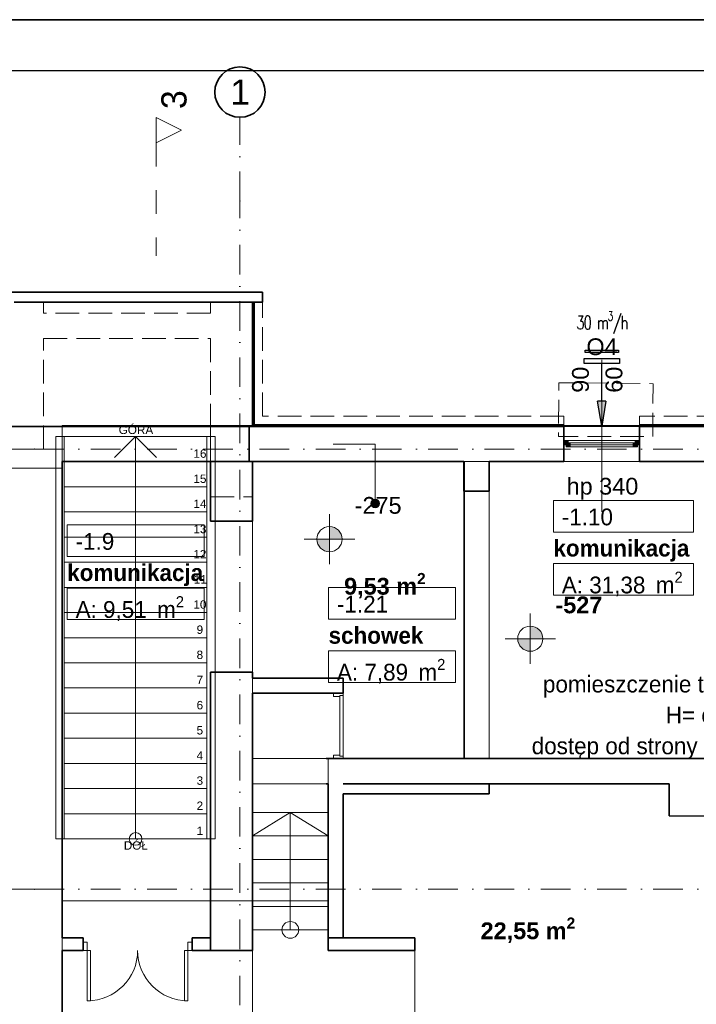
# Model space of a CAD drawing. Header units: millimetres. Extents: x -8078 to 234695, y -4319 to 602442.
# Tile 76 of 152: x 80395 to 88460, y 253239 to 264981. Entities that reach past the tile are written whole.
import ezdxf

# ---------------------------------------------------------------- set-up
doc = ezdxf.new("R2010")
doc.units = ezdxf.units.MM
doc.header["$MEASUREMENT"] = 0
for name, pattern in [('Krawędzie ukryte', [3.912222, 2.822222, -1.09]), ('Kropki i Kreski', [6.702778, 3.527778, -1.763889, 0, -1.411111]), ('Przerywana', [5.644444, 2.822222, -2.822222])]:
    doc.linetypes.add(name, pattern=pattern)
for name, color, linetype in [('!AERECO-NAW', 5, 'Continuous'), ('!AERECO-POMOC', 7, 'Continuous'), ('#nawietrzaki', 5, 'Continuous'), ('#podkład', 252, 'Continuous'), ('- A - ocieplenie', 7, 'Continuous'), ('- strefy pomieszczeń', 7, 'Continuous'), ('_TABELA', 7, 'Continuous'), ('Drzwi Archicad', 7, 'Continuous'), ('Konstrukcja - Belki', 7, 'Continuous'), ('Konstrukcja - Schody', 7, 'Continuous'), ('Konstrukcja - Siatka mod', 7, 'Continuous'), ('Konstrukcja - Stropy', 7, 'Continuous'), ('Konstrukcja - Ściany działowe', 7, 'Continuous'), ('Konstrukcja - Ściany nośne wew..P', 7, 'Continuous'), ('Konstrukcja - Ściany zewnętrzne', 7, 'Continuous'), ('Okna Archicada', 7, 'Continuous'), ('Wymiarowanie - Poziomy', 7, 'Continuous'), ('z JAN', 7, 'Continuous'), ('Znaczniki - Przekroje', 7, 'Continuous'), ('Znaczniki okien Archicada', 7, 'Continuous')]:
    doc.layers.add(name, color=color, linetype=linetype)
doc.styles.add('STYL_AUTOMATYCZNY_1', font='arial.ttf')
doc.styles.add('STYL_AUTOMATYCZNY_2', font='arial.ttf')
doc.styles.add('STYL_AUTOMATYCZNY_3', font='txt')
doc.styles.add('STYL_AUTOMATYCZNY_4', font='arial.ttf')
doc.styles.add('STYL_AUTOMATYCZNY_6', font='txt')
doc.styles.add('STYL_AUTOMATYCZNY_9', font='txt')

# ---------------------------------------------------------------- blocks, each defined once
blk = doc.blocks.new('rttrrt')
at = {"layer": '!AERECO-POMOC'}
blk.add_hatch(color=256, dxfattribs=at).paths.add_polyline_path([(39033, 262692), (39083, 262392), (39133, 262692)])
at = {"layer": '!AERECO-NAW'}
for points in [[(39283, 263271), (38884, 263271), (38884, 263299), (39283, 263299)], [(38872, 263201), (39295, 263201), (39295, 263142), (38872, 263142)]]:
    blk.add_lwpolyline(points, close=True, dxfattribs=at)
at = {"layer": '!AERECO-POMOC'}
for p, q in [((39083, 262692), (39083, 263142)), ((39133, 262692), (39033, 262692)), ((39083, 262392), (39033, 262692)), ((39133, 262692), (39083, 262392))]:
    blk.add_line(p, q, dxfattribs=at)
blk = doc.blocks.new('SDFGHB')
at = {"linetype": 'Continuous', "lineweight": 13}
blk.add_hatch(color=252, dxfattribs=at).paths.add_polyline_path([(24189, 470890), (24193, 470871), (24204, 470854), (24220, 470844), (24239, 470840), (24258, 470844), (24274, 470854), (24285, 470871), (24289, 470890), (24285, 470909), (24274, 470925), (24258, 470936), (24239, 470940), (24220, 470936), (24204, 470925), (24193, 470909)])
at = {"layer": 'Okna Archicada', "linetype": 'Continuous', "lineweight": 13}
for points in [[(26490, 471590), (26515, 471590), (26515, 471615), (26540, 471615), (26540, 471640), (26490, 471640)], [(26515, 471565), (26565, 471565), (26565, 471615), (26515, 471615)], [(27365, 471615), (27315, 471615), (27315, 471565), (27365, 471565)], [(27390, 471640), (27340, 471640), (27340, 471615), (27365, 471615), (27365, 471590), (27390, 471590)]]:
    blk.add_hatch(color=252, dxfattribs=at).paths.add_polyline_path(points)
at = {"layer": 'Wymiarowanie - Poziomy', "linetype": 'Continuous', "lineweight": 13}
for points in [[(23695, 470465), (23845, 470465), (23834, 470522), (23801, 470571), (23753, 470603), (23695, 470615)], [(23695, 470465), (23545, 470465), (23557, 470407), (23589, 470359), (23638, 470326), (23695, 470315)], [(26088, 469278), (26238, 469278), (26227, 469335), (26194, 469384), (26146, 469416), (26088, 469428)], [(26088, 469278), (25938, 469278), (25950, 469220), (25982, 469172), (26031, 469139), (26088, 469128)]]:
    blk.add_hatch(color=252, dxfattribs=at).paths.add_polyline_path(points)
at = {"layer": '- A - ocieplenie', "color": 252, "linetype": 'Continuous', "lineweight": 35, "ltscale": 100}
blk.add_line((22898, 473290), (22778, 473290), dxfattribs=at)
blk.add_line((22898, 473290), (22778, 473290), dxfattribs=at)
at = {"layer": '- A - ocieplenie', "color": 252, "linetype": 'Continuous', "lineweight": 35, "ltscale": 100, "flags": 128}
for points in [[(22898, 473410), (19817, 473410)], [(22898, 473410), (22898, 473290)], [(19937, 473290), (22778, 473290)], [(22778, 473290), (22778, 471810)], [(22798, 471830), (22798, 473290)], [(22778, 471810), (26490, 471810)], [(26490, 471830), (22798, 471830)], [(29528, 471830), (27390, 471830)], [(27390, 471810), (29528, 471810)]]:
    blk.add_lwpolyline(points, dxfattribs=at)
at = {"layer": '- A - ocieplenie', "color": 252, "linetype": 'Krawędzie ukryte', "lineweight": 20, "ltscale": 100, "flags": 128}
for points in [[(22778, 473290), (22778, 471930)], [(22898, 471930), (22898, 473290)], [(22778, 471810), (22778, 471930)], [(26490, 471930), (22898, 471930)], [(26490, 471830), (26490, 471930)], [(29528, 471930), (27390, 471930)], [(27390, 471930), (27390, 471830)], [(22778, 471810), (26490, 471810)], [(27390, 471810), (29528, 471810)]]:
    blk.add_lwpolyline(points, dxfattribs=at)
at = {"layer": '- strefy pomieszczeń', "color": 252, "linetype": 'Continuous', "lineweight": 13, "ltscale": 100}
for p, q in [((26364, 470927), (28033, 470927)), ((26364, 470550), (26364, 470927)), ((28033, 470927), (28033, 470550)), ((20569, 470635), (22200, 470635)), ((20569, 470258), (20569, 470635)), ((22200, 470635), (22200, 470258)), ((28033, 470550), (26364, 470550)), ((22200, 470258), (20569, 470258)), ((26364, 470174), (28033, 470174)), ((26364, 469797), (26364, 470174)), ((28033, 470174), (28033, 469797)), ((20569, 469882), (22200, 469882)), ((20569, 469505), (20569, 469882)), ((22200, 469882), (22200, 469505)), ((23684, 469887), (25196, 469887)), ((23684, 469510), (23684, 469887)), ((25196, 469887), (25196, 469510)), ((28033, 469797), (26364, 469797)), ((22200, 469505), (20569, 469505)), ((25196, 469510), (23684, 469510)), ((23684, 469134), (25196, 469134)), ((23684, 468757), (23684, 469134)), ((25196, 469134), (25196, 468757)), ((25196, 468757), (23684, 468757))]:
    blk.add_line(p, q, dxfattribs=at)
at = {"color": 252, "linetype": 'Continuous', "lineweight": 18, "ltscale": 100}
for p, q in [((20534, 471690), (20434, 471690)), ((20434, 471690), (20434, 466890)), ((20534, 466890), (20534, 471690)), ((22234, 471690), (20534, 471690)), ((20534, 471690), (20534, 471390)), ((21134, 471440), (21384, 471690)), ((21384, 471390), (21384, 471690)), ((21384, 471690), (21634, 471440)), ((22334, 471690), (22234, 471690)), ((22234, 471690), (22234, 466890)), ((22234, 471390), (22234, 471690)), ((22334, 466890), (22334, 471690)), ((22234, 471390), (20534, 471390)), ((20534, 471390), (20534, 471090)), ((20534, 471390), (22234, 471390)), ((21384, 467190), (21384, 471390)), ((22234, 471090), (22234, 471390)), ((22234, 471090), (20534, 471090)), ((20534, 471090), (20534, 470790)), ((20534, 471090), (22234, 471090)), ((22234, 470790), (22234, 471090)), ((22234, 470790), (20534, 470790)), ((20534, 470790), (20534, 470490)), ((20534, 470790), (22234, 470790)), ((22234, 470490), (22234, 470790)), ((22234, 470490), (20534, 470490)), ((20534, 470490), (20534, 470190)), ((20534, 470490), (22234, 470490)), ((22234, 470190), (22234, 470490)), ((22234, 470190), (20534, 470190)), ((20534, 470190), (20534, 469890)), ((20534, 470190), (22234, 470190)), ((22234, 469890), (22234, 470190)), ((22234, 469890), (20534, 469890)), ((20534, 469890), (20534, 469590)), ((20534, 469890), (22234, 469890)), ((22234, 469590), (22234, 469890)), ((22234, 469590), (20534, 469590)), ((20534, 469590), (20534, 469290)), ((20534, 469590), (22234, 469590)), ((22234, 469290), (22234, 469590)), ((22234, 469290), (20534, 469290)), ((20534, 469290), (20534, 468990)), ((20534, 469290), (22234, 469290)), ((22234, 468990), (22234, 469290)), ((22234, 468990), (20534, 468990)), ((20534, 468990), (20534, 468690)), ((20534, 468990), (22234, 468990)), ((22234, 468690), (22234, 468990)), ((22234, 468690), (20534, 468690)), ((20534, 468690), (20534, 468390)), ((20534, 468690), (22234, 468690)), ((22234, 468390), (22234, 468690)), ((22234, 468390), (20534, 468390)), ((20534, 468390), (20534, 468090)), ((20534, 468390), (22234, 468390)), ((22234, 468090), (22234, 468390)), ((22234, 468090), (20534, 468090)), ((20534, 468090), (20534, 467790)), ((20534, 468090), (22234, 468090)), ((22234, 467790), (22234, 468090)), ((22234, 467790), (20534, 467790)), ((20534, 467790), (20534, 467490)), ((20534, 467790), (22234, 467790)), ((22234, 467490), (22234, 467790)), ((22234, 467490), (20534, 467490)), ((20534, 467490), (20534, 467190)), ((20534, 467490), (22234, 467490)), ((22234, 467190), (22234, 467490)), ((22234, 467190), (20534, 467190)), ((20534, 467190), (20534, 466890)), ((20534, 467190), (22234, 467190)), ((21384, 466890), (21384, 467190)), ((22234, 466890), (22234, 467190)), ((20434, 466890), (20534, 466890)), ((20534, 466890), (22234, 466890)), ((22234, 466890), (22334, 466890))]:
    blk.add_line(p, q, dxfattribs=at)
at = {"color": 252, "linetype": 'Continuous', "lineweight": 13, "ltscale": 100}
for p, q in [((24239, 471597), (23739, 471597)), ((24239, 470940), (24239, 471597))]:
    blk.add_line(p, q, dxfattribs=at)
blk.add_circle((24239, 470890), 50, dxfattribs=at)
at = {"color": 252, "linetype": 'Continuous', "lineweight": 18, "ltscale": 100}
for start, end in [(0, 180), (180, 0)]:
    blk.add_arc((21384, 466890), 75, start, end, dxfattribs=at)
at = {"layer": 'Drzwi Archicad', "color": 252, "linetype": 'Continuous', "lineweight": 35, "ltscale": 100}
for p, q in [((22278, 470679), (22778, 470679)), ((22278, 468879), (22778, 468879)), ((23743, 468629), (23678, 468629)), ((23858, 468629), (23743, 468629)), ((23858, 468629), (23743, 468629)), ((23743, 467849), (23678, 467849)), ((23858, 467849), (23743, 467849)), ((23858, 467849), (23743, 467849)), ((22778, 465560), (22218, 465560))]:
    blk.add_line(p, q, dxfattribs=at)
at = {"layer": 'Drzwi Archicad', "color": 252, "linetype": 'Continuous', "lineweight": 13, "ltscale": 100}
for p, q in [((23858, 468629), (23743, 468629)), ((23743, 468629), (23743, 468589)), ((23743, 468589), (23818, 468589)), ((23818, 468589), (23818, 468601)), ((23818, 468601), (23858, 468601)), ((23818, 467877), (23818, 468601)), ((23818, 468601), (23858, 468601)), ((23858, 468601), (23858, 468629)), ((23858, 467877), (23858, 468601)), ((23858, 468601), (23858, 467877)), ((23818, 467889), (23743, 467889)), ((23743, 467889), (23743, 467849)), ((23743, 467849), (23858, 467849)), ((23818, 467877), (23818, 467889)), ((23858, 467877), (23818, 467877)), ((23858, 467877), (23818, 467877)), ((23858, 467849), (23858, 467877)), ((20758, 465660), (20808, 465660)), ((20808, 465660), (20808, 465560)), ((22058, 465660), (22008, 465660)), ((22008, 465660), (22008, 465560)), ((20758, 465560), (20808, 465560)), ((20808, 465560), (20808, 464960)), ((20848, 465560), (20808, 465560)), ((20848, 464960), (20848, 465560)), ((21968, 464960), (21968, 465560)), ((21968, 465560), (22008, 465560)), ((22058, 465560), (22008, 465560)), ((22008, 465560), (22008, 464960)), ((20808, 464960), (20848, 464960)), ((22008, 464960), (21968, 464960))]:
    blk.add_line(p, q, dxfattribs=at)
for centre, start, end in [((20808, 465560), 270, 0), ((22008, 465560), 180, 270)]:
    blk.add_arc(centre, 600, start, end, dxfattribs=at)
at = {"layer": 'Konstrukcja - Belki', "color": 252, "linetype": 'Continuous', "lineweight": 13, "ltscale": 100}
for p, q in [((25298, 471038), (25298, 467849)), ((25298, 471038), (25598, 471038)), ((25598, 471038), (25298, 471038)), ((25598, 471038), (25598, 467849)), ((25598, 471038), (25598, 467849)), ((25298, 467849), (25598, 467849)), ((25598, 467849), (25298, 467849))]:
    blk.add_line(p, q, dxfattribs=at)
at = {"layer": 'Konstrukcja - Schody', "color": 252, "linetype": 'Continuous', "lineweight": 13, "ltscale": 100}
for p, q in [((22778, 465805), (22778, 467205)), ((23678, 467205), (22778, 467205)), ((23678, 467205), (22778, 467205)), ((23228, 467205), (22778, 466925)), ((23228, 465805), (23228, 467205)), ((23228, 467205), (23678, 466925)), ((23678, 465805), (23678, 467205)), ((23678, 466925), (22778, 466925)), ((23678, 466645), (22778, 466645)), ((23678, 466365), (22778, 466365)), ((23678, 466085), (22778, 466085)), ((23678, 465805), (22778, 465805)), ((23678, 465805), (22778, 465805))]:
    blk.add_line(p, q, dxfattribs=at)
blk.add_circle((23228, 465805), 100, dxfattribs=at)
at = {"layer": 'Konstrukcja - Siatka mod', "color": 252, "linetype": 'Kropki i Kreski', "lineweight": 13, "ltscale": 100}
for p, q in [((22628, 474496), (22628, 475496)), ((22628, 457532), (22628, 474496)), ((20180, 471540), (19180, 471540)), ((20180, 471540), (49625, 471540)), ((20180, 466290), (19180, 466290)), ((20180, 466290), (49625, 466290))]:
    blk.add_line(p, q, dxfattribs=at)
at = {"layer": 'Konstrukcja - Siatka mod', "color": 252, "linetype": 'Continuous', "lineweight": 35, "ltscale": 100}
blk.add_circle((22628, 475796), 300, dxfattribs=at)
at = {"layer": 'Konstrukcja - Siatka mod', "color": 252, "linetype": 'Kropki i Kreski', "lineweight": 13, "ltscale": 100}
for p in [(22628, 474496), (22628, 474496), (20180, 471540), (20180, 471540), (20180, 466290), (20180, 466290)]:
    blk.add_point(p, dxfattribs=at)
at = {"layer": 'Konstrukcja - Stropy', "color": 252, "linetype": 'Continuous', "lineweight": 13, "ltscale": 100, "flags": 128}
for points in [[(40678, 471821), (20508, 471821), (20508, 466152), (22778, 466152), (22778, 463959), (31598, 463959), (31598, 466140), (40678, 466140)], [(22778, 458510), (34593, 458510), (34593, 463961), (37298, 463961), (37298, 458510), (49718, 458510), (49718, 471789), (40378, 471789), (40378, 466429), (30298, 466429), (30298, 467849), (22778, 467849)], [(25298, 471390), (22778, 471390), (22778, 467849), (25298, 467849)], [(20508, 471310), (13278, 471310), (13278, 458486), (20086, 458493), (20086, 458492), (21937, 458486), (21937, 463025), (20508, 463015)], [(20508, 471310), (13278, 471310), (13278, 458486), (20086, 458493), (20086, 458492), (21937, 458486), (21937, 463025), (20508, 463015)], [(20508, 463018), (21948, 463018), (21948, 463954), (24714, 463954), (24714, 465710), (23678, 465710), (23678, 466152), (20508, 466152)], [(20508, 463018), (21948, 463018), (21948, 463954), (24714, 463954), (24714, 465710), (23678, 465710), (23678, 466152), (20508, 466152)]]:
    blk.add_lwpolyline(points, close=True, dxfattribs=at)
at = {"layer": 'Konstrukcja - Ściany działowe', "color": 252, "linetype": 'Continuous', "lineweight": 35, "ltscale": 100}
for p, q in [((23743, 468629), (23678, 468629)), ((23858, 468629), (23743, 468629)), ((23743, 467849), (23678, 467849)), ((23858, 467849), (23743, 467849)), ((20758, 465560), (20758, 465710)), ((22058, 465560), (22058, 465710))]:
    blk.add_line(p, q, dxfattribs=at)
at = {"layer": 'Konstrukcja - Ściany działowe', "color": 252, "linetype": 'Continuous', "lineweight": 35, "ltscale": 100, "flags": 128}
for points in [[(23678, 468809), (22778, 468809)], [(23858, 468809), (23678, 468809)], [(23858, 468629), (23858, 468809)], [(22778, 468629), (23678, 468629)], [(23678, 467549), (23678, 465710)], [(23858, 465710), (23858, 467429)], [(20758, 465710), (20508, 465710)], [(22278, 465710), (22058, 465710)], [(22278, 465560), (22278, 465710)], [(23678, 465710), (23858, 465710)], [(24714, 465710), (23678, 465710)], [(23678, 465710), (23678, 465560)], [(24714, 465560), (24714, 465710)], [(20508, 465560), (20758, 465560)], [(22058, 465560), (22278, 465560)], [(23678, 465560), (24714, 465560)]]:
    blk.add_lwpolyline(points, dxfattribs=at)
at = {"layer": 'Konstrukcja - Ściany nośne wew..P', "color": 252, "linetype": 'Continuous', "lineweight": 35, "ltscale": 100}
for p, q in [((22278, 470679), (22778, 470679)), ((22278, 468879), (22778, 468879)), ((22278, 466452), (22278, 466152)), ((22778, 466152), (22778, 466452)), ((22778, 465560), (22218, 465560))]:
    blk.add_line(p, q, dxfattribs=at)
at = {"layer": 'Konstrukcja - Ściany nośne wew..P', "color": 252, "linetype": 'Continuous', "lineweight": 35, "ltscale": 100, "flags": 128}
for points in [[(20508, 466158), (20508, 471390)], [(22278, 471390), (22278, 470679)], [(22778, 470679), (22778, 471390)], [(25298, 471390), (25298, 471038)], [(25598, 471038), (25598, 471390)], [(25298, 471038), (25598, 471038)], [(22278, 468879), (22278, 465560)], [(22778, 468809), (22778, 468879)], [(22778, 465560), (22778, 468629)], [(23678, 467849), (23657, 467849)], [(25598, 467849), (23858, 467849)], [(30301, 467849), (25598, 467849)], [(23657, 467549), (23678, 467549)], [(23858, 467549), (25598, 467549)], [(25598, 467549), (23858, 467549)], [(25598, 467549), (27744, 467549)], [(25598, 467429), (25598, 467549)], [(27744, 467549), (27742, 467164)], [(23858, 467429), (25598, 467429)], [(27742, 467164), (28192, 467163)], [(20508, 465710), (20508, 466158)], [(20508, 465338), (20508, 465560)], [(20508, 461425), (20508, 465338)]]:
    blk.add_lwpolyline(points, dxfattribs=at)
at = {"layer": 'Konstrukcja - Ściany nośne wew..P', "color": 252, "linetype": 'Continuous', "lineweight": 20, "ltscale": 100, "flags": 128}
for points in [[(23678, 467849), (22778, 467849)], [(22778, 467849), (22778, 467549)], [(23678, 467549), (23678, 467849)], [(22778, 467549), (23678, 467549)]]:
    blk.add_lwpolyline(points, dxfattribs=at)
at = {"layer": 'Konstrukcja - Ściany zewnętrzne', "color": 252, "linetype": 'Continuous', "lineweight": 35, "ltscale": 100}
for p, q in [((22778, 471810), (22278, 471810)), ((22778, 471810), (22278, 471810)), ((26490, 471640), (26490, 471810)), ((27390, 471640), (27390, 471810)), ((26490, 471590), (26490, 471640)), ((26490, 471390), (26490, 471590)), ((27390, 471590), (27390, 471640)), ((27390, 471390), (27390, 471590)), ((22278, 471390), (22778, 471390)), ((22278, 471390), (22778, 471390))]:
    blk.add_line(p, q, dxfattribs=at)
at = {"layer": 'Konstrukcja - Ściany zewnętrzne', "color": 252, "linetype": 'Krawędzie ukryte', "lineweight": 20, "ltscale": 100}
blk.add_line((22278, 471810), (22278, 471390), dxfattribs=at)
at = {"layer": 'Konstrukcja - Ściany zewnętrzne', "color": 252, "linetype": 'Krawędzie ukryte', "lineweight": 20, "ltscale": 100, "flags": 128}
for points in [[(20287, 473290), (19937, 473290)], [(20287, 473160), (20287, 473290)], [(22778, 473290), (22278, 473290)], [(22278, 473290), (22278, 473160)], [(22778, 471810), (22778, 473290)], [(22278, 473160), (20287, 473160)], [(20287, 472860), (22278, 472860)], [(20287, 471540), (20287, 472860)], [(22278, 472860), (22278, 470970)], [(19937, 471540), (20287, 471540)], [(22778, 470970), (22778, 471390)], [(22278, 470970), (22778, 470970)]]:
    blk.add_lwpolyline(points, dxfattribs=at)
at = {"layer": 'Konstrukcja - Ściany zewnętrzne', "color": 252, "linetype": 'Continuous', "lineweight": 35, "ltscale": 100, "flags": 128}
for points in [[(19908, 471810), (20508, 471810)], [(22736, 471810), (20508, 471810)], [(22736, 471390), (22736, 471810)], [(26490, 471810), (22778, 471810)], [(29528, 471810), (27390, 471810)], [(20508, 471390), (22736, 471390)], [(22778, 471390), (25298, 471390)], [(25598, 471390), (26490, 471390)], [(27390, 471390), (28268, 471390)]]:
    blk.add_lwpolyline(points, dxfattribs=at)
at = {"layer": 'Okna Archicada', "color": 252, "linetype": 'Continuous', "lineweight": 18, "ltscale": 100}
for p, q in [((26490, 471810), (27390, 471810)), ((27340, 471640), (26540, 471640)), ((26565, 471565), (27315, 471565)), ((26490, 471390), (27390, 471390))]:
    blk.add_line(p, q, dxfattribs=at)
at = {"layer": 'Okna Archicada', "color": 252, "linetype": 'Continuous', "lineweight": 35, "ltscale": 100}
for p, q in [((26490, 471640), (26490, 471810)), ((27390, 471640), (27390, 471810)), ((26490, 471590), (26490, 471640)), ((26490, 471590), (26490, 471640)), ((26490, 471390), (26490, 471590)), ((27390, 471590), (27390, 471640)), ((27390, 471590), (27390, 471640)), ((27390, 471390), (27390, 471590))]:
    blk.add_line(p, q, dxfattribs=at)
at = {"layer": 'Okna Archicada', "color": 252, "linetype": 'Continuous', "lineweight": 20, "ltscale": 100}
for p, q in [((26540, 471640), (26490, 471640)), ((26490, 471590), (26515, 471590)), ((26515, 471590), (26515, 471615)), ((26515, 471615), (26540, 471615)), ((26565, 471615), (26515, 471615)), ((26515, 471615), (26515, 471565)), ((26540, 471615), (26540, 471640)), ((26565, 471565), (26565, 471615)), ((27315, 471615), (26565, 471615)), ((26565, 471590), (27315, 471590)), ((27365, 471615), (27315, 471615)), ((27315, 471615), (27315, 471565)), ((27390, 471640), (27340, 471640)), ((27340, 471640), (27340, 471615)), ((27340, 471615), (27365, 471615)), ((27365, 471615), (27365, 471590)), ((27365, 471565), (27365, 471615)), ((27365, 471590), (27390, 471590)), ((26515, 471565), (26565, 471565)), ((26565, 471565), (27315, 471565)), ((27315, 471565), (27365, 471565))]:
    blk.add_line(p, q, dxfattribs=at)
at = {"layer": 'Wymiarowanie - Poziomy', "color": 252, "linetype": 'Continuous', "lineweight": 13, "ltscale": 100}
for p, q in [((23695, 470165), (23695, 470765)), ((23395, 470465), (23995, 470465)), ((26088, 468978), (26088, 469578)), ((25788, 469278), (26388, 469278))]:
    blk.add_line(p, q, dxfattribs=at)
for centre in [(23695, 470465), (26088, 469278)]:
    blk.add_circle(centre, 150, dxfattribs=at)
at = {"layer": 'z JAN', "color": 252, "linetype": 'Krawędzie ukryte', "lineweight": 13, "ltscale": 100, "flags": 128}
blk.add_lwpolyline([(27547, 471690), (27553, 472319), (26430, 472331), (26423, 471690)], close=True, dxfattribs=at)
at = {"layer": 'z JAN', "color": 252, "linetype": 'Continuous', "lineweight": 13, "ltscale": 100, "flags": 128}
for points in [[(22778, 467205), (22778, 471390), (25304, 471390), (25304, 469933), (25304, 467849), (23678, 467849), (23678, 467205)], [(27762, 471390), (25304, 471390)]]:
    blk.add_lwpolyline(points, close=True, dxfattribs=at)
at = {"layer": 'Znaczniki - Przekroje', "color": 252, "linetype": 'Przerywana', "lineweight": 13, "ltscale": 100}
blk.add_line((21629, 475192), (21629, 473842), dxfattribs=at)
at = {"layer": 'Znaczniki - Przekroje', "color": 252, "linetype": 'Continuous', "lineweight": 13, "ltscale": 100, "flags": 128}
blk.add_lwpolyline([(21629, 475492), (21629, 475192), (21929, 475342)], close=True, dxfattribs=at)
at = {"layer": 'Znaczniki okien Archicada', "color": 252, "linetype": 'Continuous', "lineweight": 13, "ltscale": 100}
blk.add_line((26940, 472603), (26940, 470790), dxfattribs=at)
at = {"layer": '- strefy pomieszczeń', "color": 252, "linetype": 'Continuous', "lineweight": 13, "char_height": 200, "attachment_point": 1}
for s, insert, style in [('\\A1;{\\pql;\\pt0,500;\\fGeneva CE|b0|i0|c0|p0;\\W1.000000;-1.10\\fGeneva CE|b0|i0|c0|p0;\\W1.000000;\\A1{\\H.66x;\\S^  ;}\\fGeneva CE|b0|i0|c0|p0;\\W1.000000;\\fGeneva CE|b0|i0|c0|p0;\\W1.000000;\\A1{\\H.66x;\\S^  ;}}', (26464, 470830), 'STYL_AUTOMATYCZNY_6'), ('\\A1;{\\pql;\\pt0,500;\\fGeneva CE|b0|i0|c0|p0;\\W1.000000;-1.9\\fGeneva CE|b0|i0|c0|p0;\\W1.000000;\\A1{\\H.66x;\\S^  ;}\\fGeneva CE|b0|i0|c0|p0;\\W1.000000;\\fGeneva CE|b0|i0|c0|p0;\\W1.000000;\\A1{\\H.66x;\\S^  ;}}', (20669, 470538), 'STYL_AUTOMATYCZNY_6'), ('\\A1;{\\pql;\\pt0,500;\\fGeneva CE|b1|i0|c0|p0;\\W1.000000;komunikacja\\fGeneva CE|b1|i0|c0|p0;\\W1.000000;\\A1{\\H.66x;\\S^  ;}\\fGeneva CE|b1|i0|c0|p0;\\W1.000000;\\fGeneva CE|b1|i0|c0|p0;\\W1.000000;\\A1{\\H.66x;\\S^  ;}}', (26364, 470458), 'STYL_AUTOMATYCZNY_9'), ('\\A1;{\\pql;\\pt0,500;\\fGeneva CE|b1|i0|c0|p0;\\W1.000000;komunikacja\\fGeneva CE|b1|i0|c0|p0;\\W1.000000;\\A1{\\H.66x;\\S^  ;}\\fGeneva CE|b1|i0|c0|p0;\\W1.000000;\\fGeneva CE|b1|i0|c0|p0;\\W1.000000;\\A1{\\H.66x;\\S^  ;}}', (20569, 470166), 'STYL_AUTOMATYCZNY_9'), ('\\A1;{\\pql;\\pt0,500;\\fGeneva CE|b0|i0|c0|p0;\\W1.000000;A: 31,38\\fGeneva CE|b0|i0|c0|p0;\\W1.000000;\\A1{\\H.66x;\\S^  ;}\\fGeneva CE|b0|i0|c0|p0;\\W1.000000; m\\fGeneva CE|b0|i0|c0|p0;\\W1.000000;\\A1{\\H.66x;\\S2^  ;}}', (26464, 470077), 'STYL_AUTOMATYCZNY_6'), ('\\A1;{\\pql;\\pt0,500;\\fGeneva CE|b0|i0|c0|p0;\\W1.000000;-1.21\\fGeneva CE|b0|i0|c0|p0;\\W1.000000;\\A1{\\H.66x;\\S^  ;}\\fGeneva CE|b0|i0|c0|p0;\\W1.000000;\\fGeneva CE|b0|i0|c0|p0;\\W1.000000;\\A1{\\H.66x;\\S^  ;}}', (23784, 469790), 'STYL_AUTOMATYCZNY_6'), ('\\A1;{\\pql;\\pt0,500;\\fGeneva CE|b0|i0|c0|p0;\\W1.000000;A: 9,51\\fGeneva CE|b0|i0|c0|p0;\\W1.000000;\\A1{\\H.66x;\\S^  ;}\\fGeneva CE|b0|i0|c0|p0;\\W1.000000; m\\fGeneva CE|b0|i0|c0|p0;\\W1.000000;\\A1{\\H.66x;\\S2^  ;}}', (20669, 469785), 'STYL_AUTOMATYCZNY_6'), ('\\A1;{\\pql;\\pt0,500;\\fGeneva CE|b1|i0|c0|p0;\\W1.000000;schowek\\fGeneva CE|b1|i0|c0|p0;\\W1.000000;\\A1{\\H.66x;\\S^  ;}\\fGeneva CE|b1|i0|c0|p0;\\W1.000000;\\fGeneva CE|b1|i0|c0|p0;\\W1.000000;\\A1{\\H.66x;\\S^  ;}}', (23684, 469418), 'STYL_AUTOMATYCZNY_9'), ('\\A1;{\\pql;\\pt0,500;\\fGeneva CE|b0|i0|c0|p0;\\W1.000000;A: 7,89\\fGeneva CE|b0|i0|c0|p0;\\W1.000000;\\A1{\\H.66x;\\S^  ;}\\fGeneva CE|b0|i0|c0|p0;\\W1.000000; m\\fGeneva CE|b0|i0|c0|p0;\\W1.000000;\\A1{\\H.66x;\\S2^  ;}}', (23784, 469037), 'STYL_AUTOMATYCZNY_6')]:
    blk.add_mtext(s, dxfattribs=dict(at, insert=insert, style=style))
at = {"color": 252, "linetype": 'Continuous', "lineweight": 15, "char_height": 100, "attachment_point": 4, "style": 'STYL_AUTOMATYCZNY_1'}
for s, insert in [('\\A1;{\\pql;\\fArial|b0|i0|c238|p0;\\W1.000000;GÓRA}', (21182, 471768)), ('\\A1;{\\pql;\\fArial|b0|i0|c238|p0;\\W1.000000;16}', (22073, 471485)), ('\\A1;{\\pql;\\fArial|b0|i0|c238|p0;\\W1.000000;15}', (22073, 471185)), ('\\A1;{\\pql;\\fArial|b0|i0|c238|p0;\\W1.000000;14}', (22073, 470886)), ('\\A1;{\\pql;\\fArial|b0|i0|c238|p0;\\W1.000000;13}', (22073, 470585)), ('\\A1;{\\pql;\\fArial|b0|i0|c238|p0;\\W1.000000;12}', (22073, 470286)), ('\\A1;{\\pql;\\fArial|b0|i0|c238|p0;\\W1.000000;11}', (22078, 469986)), ('\\A1;{\\pql;\\fArial|b0|i0|c238|p0;\\W1.000000;10}', (22073, 469685)), ('\\A1;{\\pql;\\fArial|b0|i0|c238|p0;\\W1.000000;9}', (22111, 469385)), ('\\A1;{\\pql;\\fArial|b0|i0|c238|p0;\\W1.000000;8}', (22111, 469085)), ('\\A1;{\\pql;\\fArial|b0|i0|c238|p0;\\W1.000000;7}', (22111, 468786)), ('\\A1;{\\pql;\\fArial|b0|i0|c238|p0;\\W1.000000;6}', (22111, 468485)), ('\\A1;{\\pql;\\fArial|b0|i0|c238|p0;\\W1.000000;5}', (22111, 468185)), ('\\A1;{\\pql;\\fArial|b0|i0|c238|p0;\\W1.000000;4}', (22111, 467886)), ('\\A1;{\\pql;\\fArial|b0|i0|c238|p0;\\W1.000000;3}', (22111, 467585)), ('\\A1;{\\pql;\\fArial|b0|i0|c238|p0;\\W1.000000;2}', (22111, 467286)), ('\\A1;{\\pql;\\fArial|b0|i0|c238|p0;\\W1.000000;1}', (22111, 466986)), ('\\A1;{\\pql;\\fArial|b0|i0|c238|p0;\\W1.000000;DÓŁ}', (21243, 466811))]:
    blk.add_mtext(s, dxfattribs=dict(at, insert=insert))
at = {"color": 252, "linetype": 'Continuous', "lineweight": 20, "insert": (29361, 468338), "char_height": 200, "attachment_point": 6, "line_spacing_factor": 1.104894, "style": 'STYL_AUTOMATYCZNY_6'}
blk.add_mtext('\\A1;{\\pqr;\\fGeneva CE|b0|i0|c0|p0;\\W1.000000;pomieszczenie techniczne \\P\\pqr;\\fGeneva CE|b0|i0|c0|p0;\\W1.000000;H= ca. 160cm\\P\\pqr;\\fGeneva CE|b0|i0|c0|p0;\\W1.000000;dostęp od strony pom \\fGeneva CE|b0|i0|c0|p0;\\W1.000000;-\\fGeneva CE|b0|i0|c0|p0;\\W1.000000;1.1\\fGeneva CE|b0|i0|c0|p0;\\W1.000000;0}', dxfattribs=at)
at = {"layer": 'Konstrukcja - Siatka mod', "color": 252, "linetype": 'Continuous', "lineweight": 13, "insert": (22513, 475946), "char_height": 300, "attachment_point": 1, "style": 'STYL_AUTOMATYCZNY_1'}
blk.add_mtext('\\A1;{\\pql;\\pt0;\\fArial|b0|i0|c238|p0;\\W1.000000;1}', dxfattribs=at)
at = {"layer": 'Wymiarowanie - Poziomy', "color": 252, "linetype": 'Continuous', "lineweight": 13, "char_height": 200, "width": 548.97, "attachment_point": 7}
for s, insert, style in [('\\A1;{\\pql;\\fArial|b0|i0|c238|p0;\\W1.000000;-275}', (23995, 470765), 'STYL_AUTOMATYCZNY_4'), ('\\A1;{\\pql;\\fArial|b1|i0|c238|p0;\\W1.000000;-527}', (26388, 469578), 'STYL_AUTOMATYCZNY_3')]:
    blk.add_mtext(s, dxfattribs=dict(at, insert=insert, style=style))
at = {"layer": 'z JAN', "color": 252, "linetype": 'Continuous', "lineweight": 15, "char_height": 200, "attachment_point": 7, "style": 'STYL_AUTOMATYCZNY_2'}
for s, insert in [('\\A1;{\\pql;\\fArial|b1|i0|c238|p0;\\W1.000000;9,53 m\\fArial|b1|i0|c238|p0;\\W1.000000;\\A1{\\H.66x;\\S2^  ;}}', (23869, 469745)), ('\\A1;{\\pql;\\fArial|b1|i0|c238|p0;\\W1.000000;22,55 m\\fArial|b1|i0|c238|p0;\\W1.000000;\\A1{\\H.66x;\\S2^  ;}}', (25496, 465636))]:
    blk.add_mtext(s, dxfattribs=dict(at, insert=insert))
at = {"layer": 'Znaczniki - Przekroje', "color": 252, "linetype": 'Continuous', "lineweight": 13, "insert": (21995, 475818), "char_height": 300, "attachment_point": 9, "rotation": 90, "style": 'STYL_AUTOMATYCZNY_6'}
blk.add_mtext('\\A1;{\\pqr;\\pt0;\\fGeneva CE|b0|i0|c0|p0;\\W1.000000;3}', dxfattribs=at)
at = {"layer": 'Znaczniki okien Archicada', "color": 252, "linetype": 'Continuous', "lineweight": 15, "char_height": 200, "attachment_point": 7, "rotation": 90, "style": 'STYL_AUTOMATYCZNY_1'}
for s, insert in [('\\A1;{\\pql;\\pt0;\\fArial|b0|i0|c238|p0;\\W1.000000;90\\fArial|b0|i0|c238|p0;\\W1.000000;\\A1{\\H.66x;\\S^  ;}\\fArial|b0|i0|c238|p0;\\W1.000000;\\fArial|b0|i0|c238|p0;\\W1.000000;}', (26844, 472211)), ('\\A1;{\\pql;\\pt0;\\fArial|b0|i0|c238|p0;\\W1.000000;60\\fArial|b0|i0|c238|p0;\\W1.000000;\\A1{\\H.66x;\\S^  ;}\\fArial|b0|i0|c238|p0;\\W1.000000;\\fArial|b0|i0|c238|p0;\\W1.000000;}', (27244, 472211))]:
    blk.add_mtext(s, dxfattribs=dict(at, insert=insert))
at = {"layer": 'Znaczniki okien Archicada', "color": 252, "linetype": 'Continuous', "lineweight": 15, "char_height": 200, "attachment_point": 7, "style": 'STYL_AUTOMATYCZNY_1'}
for s, insert in [('\\A1;{\\pql;\\pt0;\\fArial|b0|i0|c238|p0;\\W1.000000;O4\\fArial|b0|i0|c238|p0;\\W1.000000;\\fArial|b0|i0|c238|p0;\\W1.000000;\\fArial|b0|i0|c238|p0;\\W1.000000;}', (26757, 472657)), ('\\A1;{\\pql;\\pt0;\\fArial|b0|i0|c238|p0;\\W1.000000;hp 340\\fArial|b0|i0|c238|p0;\\W1.000000;\\A1{\\H.66x;\\S^  ;}\\fArial|b0|i0|c238|p0;\\W1.000000;\\fArial|b0|i0|c238|p0;\\W1.000000;}', (26521, 470936))]:
    blk.add_mtext(s, dxfattribs=dict(at, insert=insert))

msp = doc.modelspace()

# ---------------------------------------------------------------- linework, layer by layer
at = {"layer": '_TABELA', "color": 7}
msp.add_lwpolyline([(70876, 264981), (112876, 264981), (70876, 264981), (70876, 235281), (112876, 235281), (112876, 264981)], dxfattribs=at)
msp.add_lwpolyline([(112276, 264371), (73376, 264371), (73376, 235891), (112276, 235891)], close=True, dxfattribs=at)

# ---------------------------------------------------------------- block references
at = {"layer": '#nawietrzaki'}
msp.add_blockref('rttrrt', (48250, -2260), dxfattribs=at)
at = {"layer": '#podkład'}
msp.add_blockref('SDFGHB', (60393, -211679), dxfattribs=at)

# ---------------------------------------------------------------- texts
at = {"layer": '#nawietrzaki', "color": 7, "lineweight": 35, "insert": (87336, 261369), "char_height": 160, "width": 2356.92, "attachment_point": 5, "rotation": 0}
msp.add_mtext('\\pxqct3;\\Fromans.shx;\\T0.9;\\W0.7;\\A1;30 m{\\H0.7x;\\S3^ ;}/h', dxfattribs=at)

doc.saveas('drawing.dxf')
